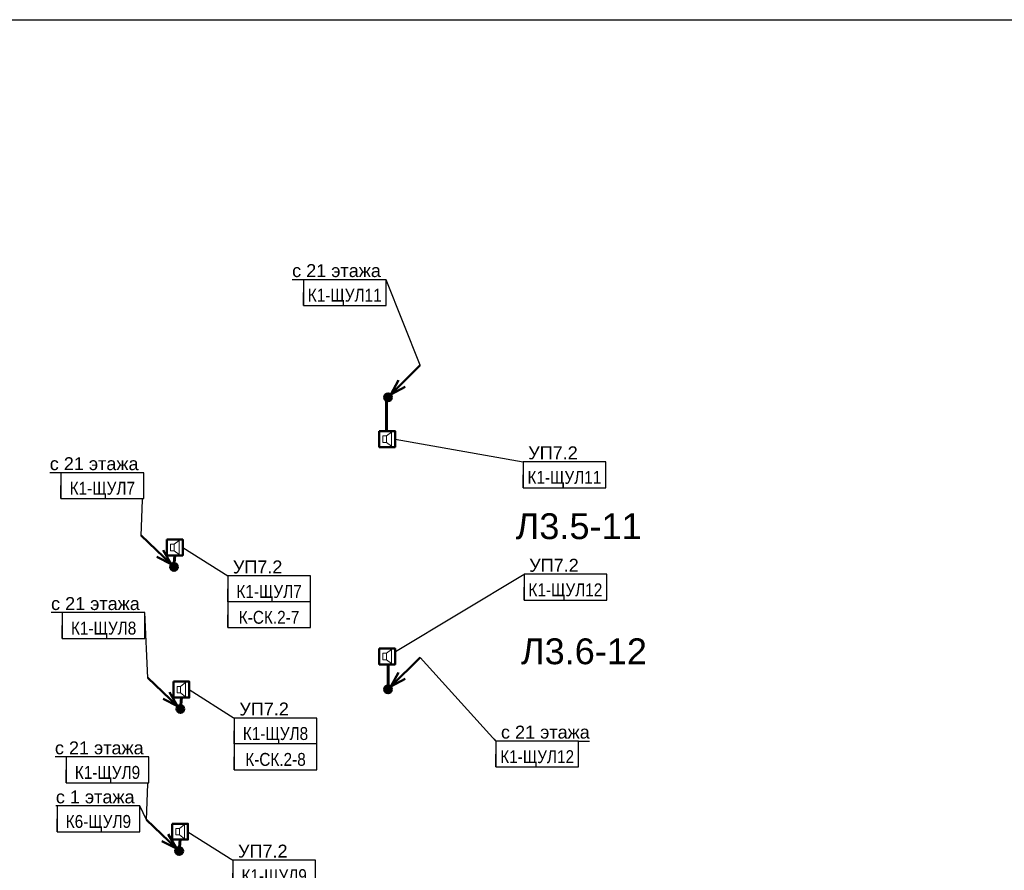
# Model space of a CAD drawing. Header units: millimetres. Extents: x -277772 to 277599, y -59564 to 282085.
# Tile 48 of 192: x -61322 to -42270, y -11266 to 5198. Entities that reach past the tile are written whole.
import ezdxf
from ezdxf import colors
from ezdxf.entities.mleader import LeaderData, LeaderLine
from ezdxf.enums import TextEntityAlignment as Align
from ezdxf.math import Vec2, Vec3

# ---------------------------------------------------------------- set-up
doc = ezdxf.new("R2018")
doc.units = ezdxf.units.MM
doc.set_wipeout_variables(frame=1)
doc.layers.add('UNPLOTTED', color=2, linetype='Continuous', plot=False)
for name, color, linetype, lineweight in [('КИП_выноска', 6, 'Continuous', 25), ('КИП_прибор', 140, 'Continuous', 50), ('КИП_трасса', 3, 'Continuous', 60)]:
    doc.layers.add(name, color=color, linetype=linetype, lineweight=lineweight)
doc.styles.add('CP.Text', font='arial.ttf')
doc.styles.add('GOST 2.304', font='arial.ttf', dxfattribs={"width": 0.85})
doc.linetypes.add('в трубе открыто', pattern='A,10,[133,ltypeshp.shx,S=0.75,R=0,X=-5,Y=2.5],-2.5,[130,ltypeshp.shx,S=2.5,R=-45,X=0,Y=0],-2.5', length=15)

# ---------------------------------------------------------------- blocks, each defined once
blk = doc.blocks.new('*U4')
at = {"color": 0}
blk.add_lwpolyline([(0, 410), (0, 0), (-569, 0), (-569, 410)], close=True, dxfattribs=at)
blk = doc.blocks.new('A$C449d8904')
blk.add_lwpolyline([(0, 309), (0, 0), (307, 0), (307, 309)], close=True)
at = {"lineweight": 18}
for points in [[(70, 216), (70, 91), (140, 91), (140, 216)], [(237, 17), (237, 292), (140, 216), (140, 91)]]:
    blk.add_lwpolyline(points, close=True, dxfattribs=at)
blk = doc.blocks.new('_None')
blk = doc.blocks.new('*U58')
at = {"color": 0, "linetype": 'Continuous', "lineweight": 30, "ltscale": 75, "width": 0.85, "flags": 104}
blk.add_attdef('ПРИМЕЧАНИЕ_1', text='', height=2.5, dxfattribs=at).set_placement((8, 3.61), align=Align.BOTTOM_CENTER)
at = {"color": 0, "lineweight": 30, "width": 0.85, "flags": 104}
blk.add_attdef('ПРИМЕЧАНИЕ_2', text='', height=2.5, dxfattribs=at).set_placement((8, -7.53), align=Align.BOTTOM_CENTER)
at = {"color": 0, "lineweight": 30, "style": 'GOST 2.304', "width": 0.85}
for tag, p in [('ИМЯ_КАБЕЛЯ_2', (8, -7.5)), ('ИМЯ_КАБЕЛЯ_3', (8, -12.5)), ('ИМЯ_КАБЕЛЯ_4', (8, -17.5)), ('ИМЯ_КАБЕЛЯ_5', (8, -22.5)), ('ИМЯ_КАБЕЛЯ_6', (8, -27.5)), ('ИМЯ_КАБЕЛЯ_7', (8, -32.5)), ('ИМЯ_КАБЕЛЯ_8', (8, -37.5)), ('ИМЯ_КАБЕЛЯ_9', (8, -42.5))]:
    blk.add_attdef(tag, text='', height=2.5, dxfattribs=at).set_placement(p, align=Align.BOTTOM_CENTER)
at = {"linetype": 'Continuous'}
blk.add_wipeout([(0, 2.5), (16, 2.5), (16, -2.5), (0, -2.5)], dxfattribs=at)
at = {"color": 0}
blk.add_line((0, -2.5), (0, 0), dxfattribs=at)
at = {"color": 0, "linetype": 'Continuous'}
blk.add_lwpolyline([(0, -2.5), (16, -2.5), (16, 2.5), (0, 2.5)], close=True, dxfattribs=at)
at = {"color": 0, "lineweight": 30, "style": 'GOST 2.304', "width": 0.85}
blk.add_attdef('ИМЯ_КАБЕЛЯ_1', text='', height=2.5, dxfattribs=at).set_placement((8, -2.5), align=Align.BOTTOM_CENTER)
blk = doc.blocks.new('*U51')
at = {"lineweight": 50}
h = blk.add_hatch(color=256, dxfattribs=at)
h.dxf.hatch_style = 1
edge = h.paths.add_edge_path()
edge.add_arc((0, 0), 0.75, 136.2861, 496.2861)
for q in [(-6.32, 6.05), (-3.33, 1.94), (-2.09, 3.24)]:
    blk.add_line((-0.54, 0.52), q, dxfattribs=at)
blk.add_circle((0, 0), 0.75, dxfattribs=at)
blk = doc.blocks.new('*U13')
at = {"lineweight": 50}
h = blk.add_hatch(color=256, dxfattribs=at)
h.dxf.hatch_style = 1
edge = h.paths.add_edge_path()
edge.add_arc((0, 0), 0.75, 45, 405)
for q in [(6.19, 6.19), (2.02, 3.29), (3.29, 2.02)]:
    blk.add_line((0.53, 0.53), q, dxfattribs=at)
blk.add_circle((0, 0), 0.75, dxfattribs=at)

msp = doc.modelspace()

# ---------------------------------------------------------------- linework, layer by layer
at = {"layer": 'КИП_трасса', "linetype": 'в трубе открыто', "ltscale": 100}
for p, q in [((-54222, -2115), (-54222, -2766)), ((-58337, -5393), (-58319, -5172)), ((-54194, -7763), (-54194, -7265)), ((-58212, -8143), (-58194, -7922)), ((-58237, -10893), (-58219, -10672))]:
    msp.add_line(p, q, dxfattribs=at)

# ---------------------------------------------------------------- block references
at = {"layer": 'UNPLOTTED', "xscale": 100, "yscale": 100, "zscale": 100}
msp.add_blockref('*U4', (-11109, -35802), dxfattribs=at)
at = {"layer": 'КИП_выноска', "xscale": 100, "yscale": 100, "zscale": 100}
for name, p in [('*U13', (-54194, -2110)), ('*U51', (-58337, -5393)), ('*U13', (-54194, -7763)), ('*U51', (-58212, -8143)), ('*U51', (-58237, -10893))]:
    msp.add_blockref(name, p, dxfattribs=at)
at = {"layer": 'КИП_прибор'}
for p in [(-54366, -3075), (-58473, -5172), (-54366, -7282), (-58348, -7922), (-58373, -10672)]:
    msp.add_blockref('A$C449d8904', p, dxfattribs=at)

# ---------------------------------------------------------------- texts
at = {"layer": 'UNPLOTTED', "style": 'CP.Text'}
for s, p in [('Л3.5-11', (-51725, -4856)), ('Л3.6-12', (-51623, -7277))]:
    msp.add_text(s, height=500, dxfattribs=at).set_placement(p)

# ---------------------------------------------------------------- next in the draw order: leaders
at = {"layer": 'КИП_выноска'}
ml = msp.add_multileader_mtext('Standard', dxfattribs=at)
ml.set_content('с 21 этажа', color=256, style='CP.Text')
ml.set_leader_properties(color=256, linetype='ByLayer', lineweight=-1)
ml.set_arrow_properties(name='NONE')
ml.build(insert=Vec2(0, 0))
ml.multileader.update_dxf_attribs({"has_dogleg": 0, "text_left_attachment_type": 6, "text_right_attachment_type": 6, "dogleg_length": 0.5, "arrow_head_size": 300})
ctx = ml.context
ctx.base_point, ctx.char_height, ctx.arrow_head_size, ctx.landing_gap_size, ctx.plane_origin = Vec3(-56122, 166), 250, 300, 100, Vec3(-53309, -2494)
ctx.left_attachment, ctx.right_attachment, ctx.text_align_type = 6, 6, 2
notes = []
notes.append((ctx, [(1, (1, 1, 0), (-54232, 166), (-1, 0), 0.5, [(0, [(-53575, -1492)], 0, [])])]))
ctx.mtext.insert, ctx.mtext.width, ctx.mtext.alignment, ctx.mtext.flow_direction = Vec3(-54333, 466), 2299.33, 3, 5
ctx.mtext.has_bg_fill, ctx.mtext.bg_color, ctx.mtext.bg_scale_factor, ctx.mtext.bg_transparency, ctx.mtext.use_window_bg_color = 1, -1027028792, 1.5, 0, 1
ml = msp.add_multileader_mtext('Standard', dxfattribs=at)
ml.set_content('УП7.2', color=256, style='CP.Text')
ml.set_leader_properties(color=256, linetype='ByLayer', lineweight=-1)
ml.set_arrow_properties(name='NONE')
ml.build(insert=Vec2(0, 0))
ml.multileader.update_dxf_attribs({"has_dogleg": 0, "text_left_attachment_type": 6, "text_right_attachment_type": 6, "dogleg_length": 0.5, "arrow_head_size": 300})
ctx = ml.context
ctx.base_point, ctx.char_height, ctx.arrow_head_size, ctx.landing_gap_size, ctx.plane_origin = Vec3(-51582, -3360), 250, 300, 100, Vec3(-49058, -6020)
ctx.left_attachment, ctx.right_attachment = 6, 6
notes.append((ctx, [(0, (1, 1, 0), (-51582, -3360), (1, 0), 0.5, [(0, [(-54059, -2921)], 0, [])])]))
ctx.mtext.insert, ctx.mtext.width, ctx.mtext.flow_direction = Vec3(-51482, -3060), 1238.54, 5
ctx.mtext.has_bg_fill, ctx.mtext.bg_color, ctx.mtext.bg_scale_factor, ctx.mtext.bg_transparency, ctx.mtext.use_window_bg_color = 1, -1027028792, 1.5, 0, 1
ml = msp.add_multileader_mtext('Standard', dxfattribs=at)
ml.set_content('с 21 этажа', color=256, style='CP.Text')
ml.set_leader_properties(color=256, linetype='ByLayer', lineweight=-1)
ml.set_arrow_properties(name='NONE')
ml.build(insert=Vec2(0, 0))
ml.multileader.update_dxf_attribs({"has_dogleg": 0, "text_left_attachment_type": 6, "text_right_attachment_type": 6, "dogleg_length": 0.5, "arrow_head_size": 300})
ctx = ml.context
ctx.base_point, ctx.char_height, ctx.arrow_head_size, ctx.landing_gap_size, ctx.plane_origin = Vec3(-60812, -3571), 250, 300, 100, Vec3(-54727, -6180)
ctx.left_attachment, ctx.right_attachment, ctx.text_align_type = 6, 6, 2
notes.append((ctx, [(1, (1, 1, 0), (-58923, -3571), (-1, 0), 0.5, [(0, [(-58970, -4789)], 0, [])])]))
ctx.mtext.insert, ctx.mtext.width, ctx.mtext.alignment, ctx.mtext.flow_direction = Vec3(-59023, -3271), 2076.27, 3, 5
ctx.mtext.has_bg_fill, ctx.mtext.bg_color, ctx.mtext.bg_scale_factor, ctx.mtext.bg_transparency, ctx.mtext.use_window_bg_color = 1, -1027028792, 1.5, 0, 1
ml = msp.add_multileader_mtext('Standard', dxfattribs=at)
ml.set_content('УП7.2', color=256, style='CP.Text')
ml.set_leader_properties(color=256, linetype='ByLayer', lineweight=-1)
ml.set_arrow_properties(name='NONE')
ml.build(insert=Vec2(0, 0))
ml.multileader.update_dxf_attribs({"has_dogleg": 0, "text_left_attachment_type": 6, "text_right_attachment_type": 6, "dogleg_length": 0.5, "arrow_head_size": 300})
ctx = ml.context
ctx.base_point, ctx.char_height, ctx.arrow_head_size, ctx.landing_gap_size, ctx.plane_origin = Vec3(-57297, -5569), 250, 300, 100, Vec3(-54773, -8229)
ctx.left_attachment, ctx.right_attachment = 6, 6
notes.append((ctx, [(0, (1, 1, 0), (-57297, -5569), (1, 0), 0.5, [(0, [(-58166, -5018)], 0, [])])]))
ctx.mtext.insert, ctx.mtext.width, ctx.mtext.flow_direction = Vec3(-57197, -5269), 1238.54, 5
ctx.mtext.has_bg_fill, ctx.mtext.bg_color, ctx.mtext.bg_scale_factor, ctx.mtext.bg_transparency, ctx.mtext.use_window_bg_color = 1, -1027028792, 1.5, 0, 1
ml = msp.add_multileader_mtext('Standard', dxfattribs=at)
ml.set_content('УП7.2', color=256, style='CP.Text')
ml.set_leader_properties(color=256, linetype='ByLayer', lineweight=-1)
ml.set_arrow_properties(name='NONE')
ml.build(insert=Vec2(0, 0))
ml.multileader.update_dxf_attribs({"has_dogleg": 0, "text_left_attachment_type": 6, "text_right_attachment_type": 6, "dogleg_length": 0.5, "arrow_head_size": 300})
ctx = ml.context
ctx.base_point, ctx.char_height, ctx.arrow_head_size, ctx.landing_gap_size, ctx.plane_origin = Vec3(-51563, -5537), 250, 300, 100, Vec3(-49039, -8197)
ctx.left_attachment, ctx.right_attachment = 6, 6
notes.append((ctx, [(0, (1, 1, 0), (-51564, -5537), (1, 0), 0.5, [(0, [(-54053, -7028)], 0, [])])]))
ctx.mtext.insert, ctx.mtext.width, ctx.mtext.flow_direction = Vec3(-51463, -5237), 1238.54, 5
ctx.mtext.has_bg_fill, ctx.mtext.bg_color, ctx.mtext.bg_scale_factor, ctx.mtext.bg_transparency, ctx.mtext.use_window_bg_color = 1, -1027028792, 1.5, 0, 1
ml = msp.add_multileader_mtext('Standard', dxfattribs=at)
ml.set_content('с 21 этажа', color=256, style='CP.Text')
ml.set_leader_properties(color=256, linetype='ByLayer', lineweight=-1)
ml.set_arrow_properties(name='NONE')
ml.build(insert=Vec2(0, 0))
ml.multileader.update_dxf_attribs({"has_dogleg": 0, "text_left_attachment_type": 6, "text_right_attachment_type": 6, "dogleg_length": 0.5, "arrow_head_size": 300})
ctx = ml.context
ctx.base_point, ctx.char_height, ctx.arrow_head_size, ctx.landing_gap_size, ctx.plane_origin = Vec3(-60787, -6278), 250, 300, 100, Vec3(-54602, -8930)
ctx.left_attachment, ctx.right_attachment, ctx.text_align_type = 6, 6, 2
notes.append((ctx, [(1, (1, 1, 0), (-58898, -6278), (-1, 0), 0.5, [(0, [(-58845, -7539)], 0, [])])]))
ctx.mtext.insert, ctx.mtext.width, ctx.mtext.alignment, ctx.mtext.flow_direction = Vec3(-58998, -5978), 2039.93, 3, 5
ctx.mtext.has_bg_fill, ctx.mtext.bg_color, ctx.mtext.bg_scale_factor, ctx.mtext.bg_transparency, ctx.mtext.use_window_bg_color = 1, -1027028792, 1.5, 0, 1
ml = msp.add_multileader_mtext('Standard', dxfattribs=at)
ml.set_content('с 21 этажа', color=256, style='CP.Text')
ml.set_leader_properties(color=256, linetype='ByLayer', lineweight=-1)
ml.set_arrow_properties(name='NONE')
ml.build(insert=Vec2(0, 0))
ml.multileader.update_dxf_attribs({"has_dogleg": 0, "text_left_attachment_type": 6, "text_right_attachment_type": 6, "dogleg_length": 0.5, "arrow_head_size": 300})
ctx = ml.context
ctx.base_point, ctx.char_height, ctx.arrow_head_size, ctx.landing_gap_size, ctx.plane_origin = Vec3(-52109, -8766), 250, 300, 100, Vec3(-49188, -11426)
ctx.left_attachment, ctx.right_attachment = 6, 6
notes.append((ctx, [(0, (1, 1, 0), (-52110, -8766), (1, 0), 0.5, [(0, [(-53575, -7145)], 0, [])])]))
ctx.mtext.insert, ctx.mtext.width, ctx.mtext.flow_direction = Vec3(-52009, -8466), 2299.33, 5
ctx.mtext.has_bg_fill, ctx.mtext.bg_color, ctx.mtext.bg_scale_factor, ctx.mtext.bg_transparency, ctx.mtext.use_window_bg_color = 1, -1027028792, 1.5, 0, 1
ml = msp.add_multileader_mtext('Standard', dxfattribs=at)
ml.set_content('УП7.2', color=256, style='CP.Text')
ml.set_leader_properties(color=256, linetype='ByLayer', lineweight=-1)
ml.set_arrow_properties(name='NONE')
ml.build(insert=Vec2(0, 0))
ml.multileader.update_dxf_attribs({"has_dogleg": 0, "text_left_attachment_type": 6, "text_right_attachment_type": 6, "dogleg_length": 0.5, "arrow_head_size": 300})
ctx = ml.context
ctx.base_point, ctx.char_height, ctx.arrow_head_size, ctx.landing_gap_size, ctx.plane_origin = Vec3(-57172, -8319), 250, 300, 100, Vec3(-54648, -10979)
ctx.left_attachment, ctx.right_attachment = 6, 6
notes.append((ctx, [(0, (1, 1, 0), (-57172, -8319), (1, 0), 0.5, [(0, [(-58041, -7768)], 0, [])])]))
ctx.mtext.insert, ctx.mtext.width, ctx.mtext.flow_direction = Vec3(-57072, -8019), 1238.54, 5
ctx.mtext.has_bg_fill, ctx.mtext.bg_color, ctx.mtext.bg_scale_factor, ctx.mtext.bg_transparency, ctx.mtext.use_window_bg_color = 1, -1027028792, 1.5, 0, 1
ml = msp.add_multileader_mtext('Standard', dxfattribs=at)
ml.set_content('с 21 этажа', color=256, style='CP.Text')
ml.set_leader_properties(color=256, linetype='ByLayer', lineweight=-1)
ml.set_arrow_properties(name='NONE')
ml.build(insert=Vec2(0, 0))
ml.multileader.update_dxf_attribs({"has_dogleg": 0, "text_left_attachment_type": 6, "text_right_attachment_type": 6, "dogleg_length": 0.5, "arrow_head_size": 300})
ctx = ml.context
ctx.base_point, ctx.char_height, ctx.arrow_head_size, ctx.landing_gap_size, ctx.plane_origin = Vec3(-60712, -9071), 250, 300, 100, Vec3(-54627, -11680)
ctx.left_attachment, ctx.right_attachment, ctx.text_align_type = 6, 6, 2
notes.append((ctx, [(1, (1, 1, 0), (-58823, -9071), (-1, 0), 0.5, [(0, [(-58870, -10289)], 0, [])])]))
ctx.mtext.insert, ctx.mtext.width, ctx.mtext.alignment, ctx.mtext.flow_direction = Vec3(-58923, -8771), 1979.37, 3, 5
ctx.mtext.has_bg_fill, ctx.mtext.bg_color, ctx.mtext.bg_scale_factor, ctx.mtext.bg_transparency, ctx.mtext.use_window_bg_color = 1, -1027028792, 1.5, 0, 1
ml = msp.add_multileader_mtext('Standard', dxfattribs=at)
ml.set_content('УП7.2', color=256, style='CP.Text')
ml.set_leader_properties(color=256, linetype='ByLayer', lineweight=-1)
ml.set_arrow_properties(name='NONE')
ml.build(insert=Vec2(0, 0))
ml.multileader.update_dxf_attribs({"has_dogleg": 0, "text_left_attachment_type": 6, "text_right_attachment_type": 6, "dogleg_length": 0.5, "arrow_head_size": 300})
ctx = ml.context
ctx.base_point, ctx.char_height, ctx.arrow_head_size, ctx.landing_gap_size, ctx.plane_origin = Vec3(-57197, -11069), 250, 300, 100, Vec3(-54673, -13729)
ctx.left_attachment, ctx.right_attachment = 6, 6
notes.append((ctx, [(0, (1, 1, 0), (-57197, -11069), (1, 0), 0.5, [(0, [(-58066, -10518)], 0, [])])]))
ctx.mtext.insert, ctx.mtext.width, ctx.mtext.flow_direction = Vec3(-57097, -10769), 1238.54, 5
ctx.mtext.has_bg_fill, ctx.mtext.bg_color, ctx.mtext.bg_scale_factor, ctx.mtext.bg_transparency, ctx.mtext.use_window_bg_color = 1, -1027028792, 1.5, 0, 1
for ctx, leaders in notes:
    for number, flags, end, landing, length, lines in leaders:
        leader = LeaderData()
        leader.index, (leader.has_last_leader_line, leader.has_dogleg_vector, leader.attachment_direction) = number, flags
        leader.last_leader_point, leader.dogleg_vector, leader.dogleg_length = Vec3(end), Vec3(landing), length
        for number, points, colour, breaks in lines:
            line = LeaderLine()
            line.index, line.vertices, line.color, line.breaks = number, Vec3.list(points), colors.encode_raw_color(colour), breaks
            leader.lines.append(line)
        ctx.leaders.append(leader)

# ---------------------------------------------------------------- next in the draw order: block references
ref = msp.add_blockref('*U58', (-55833, -84), dxfattribs=dict(at, xscale=100, yscale=100, zscale=100))
lines = msp.add_mtext('\\W0.8500;', dxfattribs={"layer": '0', "color": 0, "linetype": 'Continuous', "lineweight": 30, "ltscale": 75, "insert": (-55033, 277), "char_height": 2.5, "attachment_point": 1})
ref.add_attrib('ПРИМЕЧАНИЕ_1', '', (-55033, 277), dxfattribs={"flags": 104}).embed_mtext(lines)
ref.add_attrib('ИМЯ_КАБЕЛЯ_1', 'К1-ЩУЛ11', dxfattribs={"layer": '0', "color": 0, "lineweight": 30, "height": 250, "style": 'GOST 2.304', "width": 0.85}).set_placement((-55033, -334), align=Align.BOTTOM_CENTER)
lines = msp.add_mtext('\\W0.8500;', dxfattribs={"layer": '0', "color": 0, "lineweight": 30, "insert": (-55033, -837), "char_height": 2.5, "attachment_point": 1})
ref.add_attrib('ПРИМЕЧАНИЕ_2', '', (-55033, -837), dxfattribs={"flags": 104}).embed_mtext(lines)
ref = msp.add_blockref('*U58', (-51582, -3610), dxfattribs=dict(at, xscale=100, yscale=100, zscale=100))
lines = msp.add_mtext('\\W0.8500;', dxfattribs={"layer": '0', "color": 0, "linetype": 'Continuous', "lineweight": 30, "ltscale": 75, "insert": (-50782, -3249), "char_height": 2.5, "attachment_point": 1})
ref.add_attrib('ПРИМЕЧАНИЕ_1', '', (-50782, -3249), dxfattribs={"flags": 104}).embed_mtext(lines)
ref.add_attrib('ИМЯ_КАБЕЛЯ_1', 'К1-ЩУЛ11', dxfattribs={"layer": '0', "color": 0, "lineweight": 30, "height": 250, "style": 'GOST 2.304', "width": 0.85}).set_placement((-50782, -3860), align=Align.BOTTOM_CENTER)
lines = msp.add_mtext('\\W0.8500;', dxfattribs={"layer": '0', "color": 0, "lineweight": 30, "insert": (-50782, -4363), "char_height": 2.5, "attachment_point": 1})
ref.add_attrib('ПРИМЕЧАНИЕ_2', '', (-50782, -4363), dxfattribs={"flags": 104}).embed_mtext(lines)
ref = msp.add_blockref('*U58', (-60523, -3821), dxfattribs=dict(at, xscale=100, yscale=100, zscale=100))
lines = msp.add_mtext('\\W0.8500;', dxfattribs={"layer": '0', "color": 0, "linetype": 'Continuous', "lineweight": 30, "ltscale": 75, "insert": (-59723, -3460), "char_height": 2.5, "attachment_point": 1})
ref.add_attrib('ПРИМЕЧАНИЕ_1', '', (-59723, -3460), dxfattribs={"flags": 104}).embed_mtext(lines)
ref.add_attrib('ИМЯ_КАБЕЛЯ_1', 'К1-ЩУЛ7', dxfattribs={"layer": '0', "color": 0, "lineweight": 30, "height": 250, "style": 'GOST 2.304', "width": 0.85}).set_placement((-59723, -4071), align=Align.BOTTOM_CENTER)
lines = msp.add_mtext('\\W0.8500;', dxfattribs={"layer": '0', "color": 0, "lineweight": 30, "insert": (-59723, -4574), "char_height": 2.5, "attachment_point": 1})
ref.add_attrib('ПРИМЕЧАНИЕ_2', '', (-59723, -4574), dxfattribs={"flags": 104}).embed_mtext(lines)
ref = msp.add_blockref('*U58', (-57297, -5819), dxfattribs=dict(at, xscale=100, yscale=100, zscale=100))
lines = msp.add_mtext('\\W0.8500;', dxfattribs={"layer": '0', "color": 0, "linetype": 'Continuous', "lineweight": 30, "ltscale": 75, "insert": (-56497, -5458), "char_height": 2.5, "attachment_point": 1})
ref.add_attrib('ПРИМЕЧАНИЕ_1', '', (-56497, -5458), dxfattribs={"flags": 104}).embed_mtext(lines)
ref.add_attrib('ИМЯ_КАБЕЛЯ_1', 'К1-ЩУЛ7', dxfattribs={"layer": '0', "color": 0, "lineweight": 30, "height": 250, "style": 'GOST 2.304', "width": 0.85}).set_placement((-56497, -6069), align=Align.BOTTOM_CENTER)
lines = msp.add_mtext('\\W0.8500;', dxfattribs={"layer": '0', "color": 0, "lineweight": 30, "insert": (-56497, -6572), "char_height": 2.5, "attachment_point": 1})
ref.add_attrib('ПРИМЕЧАНИЕ_2', '', (-56497, -6572), dxfattribs={"flags": 104}).embed_mtext(lines)
ref = msp.add_blockref('*U58', (-51563, -5787), dxfattribs=dict(at, xscale=100, yscale=100, zscale=100))
lines = msp.add_mtext('\\W0.8500;', dxfattribs={"layer": '0', "color": 0, "linetype": 'Continuous', "lineweight": 30, "ltscale": 75, "insert": (-50763, -5426), "char_height": 2.5, "attachment_point": 1})
ref.add_attrib('ПРИМЕЧАНИЕ_1', '', (-50763, -5426), dxfattribs={"flags": 104}).embed_mtext(lines)
ref.add_attrib('ИМЯ_КАБЕЛЯ_1', 'К1-ЩУЛ12', dxfattribs={"layer": '0', "color": 0, "lineweight": 30, "height": 250, "style": 'GOST 2.304', "width": 0.85}).set_placement((-50763, -6037), align=Align.BOTTOM_CENTER)
lines = msp.add_mtext('\\W0.8500;', dxfattribs={"layer": '0', "color": 0, "lineweight": 30, "insert": (-50763, -6540), "char_height": 2.5, "attachment_point": 1})
ref.add_attrib('ПРИМЕЧАНИЕ_2', '', (-50763, -6540), dxfattribs={"flags": 104}).embed_mtext(lines)
ref = msp.add_blockref('*U58', (-60498, -6528), dxfattribs=dict(at, xscale=100, yscale=100, zscale=100))
lines = msp.add_mtext('\\W0.8500;', dxfattribs={"layer": '0', "color": 0, "linetype": 'Continuous', "lineweight": 30, "ltscale": 75, "insert": (-59698, -6167), "char_height": 2.5, "attachment_point": 1})
ref.add_attrib('ПРИМЕЧАНИЕ_1', '', (-59698, -6167), dxfattribs={"flags": 104}).embed_mtext(lines)
ref.add_attrib('ИМЯ_КАБЕЛЯ_1', 'К1-ЩУЛ8', dxfattribs={"layer": '0', "color": 0, "lineweight": 30, "height": 250, "style": 'GOST 2.304', "width": 0.85}).set_placement((-59698, -6778), align=Align.BOTTOM_CENTER)
lines = msp.add_mtext('\\W0.8500;', dxfattribs={"layer": '0', "color": 0, "lineweight": 30, "insert": (-59698, -7281), "char_height": 2.5, "attachment_point": 1})
ref.add_attrib('ПРИМЕЧАНИЕ_2', '', (-59698, -7281), dxfattribs={"flags": 104}).embed_mtext(lines)
ref = msp.add_blockref('*U58', (-57172, -8569), dxfattribs=dict(at, xscale=100, yscale=100, zscale=100))
lines = msp.add_mtext('\\W0.8500;', dxfattribs={"layer": '0', "color": 0, "linetype": 'Continuous', "lineweight": 30, "ltscale": 75, "insert": (-56372, -8208), "char_height": 2.5, "attachment_point": 1})
ref.add_attrib('ПРИМЕЧАНИЕ_1', '', (-56372, -8208), dxfattribs={"flags": 104}).embed_mtext(lines)
ref.add_attrib('ИМЯ_КАБЕЛЯ_1', 'К1-ЩУЛ8', dxfattribs={"layer": '0', "color": 0, "lineweight": 30, "height": 250, "style": 'GOST 2.304', "width": 0.85}).set_placement((-56372, -8819), align=Align.BOTTOM_CENTER)
lines = msp.add_mtext('\\W0.8500;', dxfattribs={"layer": '0', "color": 0, "lineweight": 30, "insert": (-56372, -9322), "char_height": 2.5, "attachment_point": 1})
ref.add_attrib('ПРИМЕЧАНИЕ_2', '', (-56372, -9322), dxfattribs={"flags": 104}).embed_mtext(lines)
ref = msp.add_blockref('*U58', (-52109, -9016), dxfattribs=dict(at, xscale=100, yscale=100, zscale=100))
lines = msp.add_mtext('\\W0.8500;', dxfattribs={"layer": '0', "color": 0, "linetype": 'Continuous', "lineweight": 30, "ltscale": 75, "insert": (-51309, -8655), "char_height": 2.5, "attachment_point": 1})
ref.add_attrib('ПРИМЕЧАНИЕ_1', '', (-51309, -8655), dxfattribs={"flags": 104}).embed_mtext(lines)
ref.add_attrib('ИМЯ_КАБЕЛЯ_1', 'К1-ЩУЛ12', dxfattribs={"layer": '0', "color": 0, "lineweight": 30, "height": 250, "style": 'GOST 2.304', "width": 0.85}).set_placement((-51309, -9266), align=Align.BOTTOM_CENTER)
lines = msp.add_mtext('\\W0.8500;', dxfattribs={"layer": '0', "color": 0, "lineweight": 30, "insert": (-51309, -9769), "char_height": 2.5, "attachment_point": 1})
ref.add_attrib('ПРИМЕЧАНИЕ_2', '', (-51309, -9769), dxfattribs={"flags": 104}).embed_mtext(lines)
ref = msp.add_blockref('*U58', (-57197, -11319), dxfattribs=dict(at, xscale=100, yscale=100, zscale=100))
lines = msp.add_mtext('\\W0.8500;', dxfattribs={"layer": '0', "color": 0, "linetype": 'Continuous', "lineweight": 30, "ltscale": 75, "insert": (-56397, -10958), "char_height": 2.5, "attachment_point": 1})
ref.add_attrib('ПРИМЕЧАНИЕ_1', '', (-56397, -10958), dxfattribs={"flags": 104}).embed_mtext(lines)
ref.add_attrib('ИМЯ_КАБЕЛЯ_1', 'К1-ЩУЛ9', dxfattribs={"layer": '0', "color": 0, "lineweight": 30, "height": 250, "style": 'GOST 2.304', "width": 0.85}).set_placement((-56397, -11569), align=Align.BOTTOM_CENTER)
lines = msp.add_mtext('\\W0.8500;', dxfattribs={"layer": '0', "color": 0, "lineweight": 30, "insert": (-56397, -12072), "char_height": 2.5, "attachment_point": 1})
ref.add_attrib('ПРИМЕЧАНИЕ_2', '', (-56397, -12072), dxfattribs={"flags": 104}).embed_mtext(lines)

# ---------------------------------------------------------------- next in the draw order: leaders
ml = msp.add_multileader_mtext('Standard', dxfattribs=at)
ml.set_content('с 1 этажа', color=256, style='CP.Text')
ml.set_leader_properties(color=256, linetype='ByLayer', lineweight=-1)
ml.set_arrow_properties(name='NONE')
ml.build(insert=Vec2(0, 0))
ml.multileader.update_dxf_attribs({"has_dogleg": 0, "text_left_attachment_type": 6, "text_right_attachment_type": 6, "dogleg_length": 0.5, "arrow_head_size": 300})
ctx = ml.context
ctx.base_point, ctx.char_height, ctx.arrow_head_size, ctx.landing_gap_size, ctx.plane_origin = Vec3(-60693, -10020), 250, 300, 100, Vec3(-54627, -12680)
ctx.left_attachment, ctx.right_attachment, ctx.text_align_type = 6, 6, 2
notes = []
notes.append((ctx, [(1, (1, 1, 0), (-58998, -10020), (-1, 0), 0.5, [(0, [(-58870, -10289)], 0, [])])]))
ctx.mtext.insert, ctx.mtext.width, ctx.mtext.alignment, ctx.mtext.flow_direction = Vec3(-59099, -9720), 1647.48, 3, 5
ctx.mtext.has_bg_fill, ctx.mtext.bg_color, ctx.mtext.bg_scale_factor, ctx.mtext.bg_transparency, ctx.mtext.use_window_bg_color = 1, -1027028792, 1.5, 0, 1
for ctx, leaders in notes:
    for number, flags, end, landing, length, lines in leaders:
        leader = LeaderData()
        leader.index, (leader.has_last_leader_line, leader.has_dogleg_vector, leader.attachment_direction) = number, flags
        leader.last_leader_point, leader.dogleg_vector, leader.dogleg_length = Vec3(end), Vec3(landing), length
        for number, points, colour, breaks in lines:
            line = LeaderLine()
            line.index, line.vertices, line.color, line.breaks = number, Vec3.list(points), colors.encode_raw_color(colour), breaks
            leader.lines.append(line)
        ctx.leaders.append(leader)

# ---------------------------------------------------------------- next in the draw order: block references
ref = msp.add_blockref('*U58', (-57297, -6319), dxfattribs=dict(at, xscale=100, yscale=100, zscale=100))
lines = msp.add_mtext('\\W0.8500;', dxfattribs={"layer": '0', "color": 0, "linetype": 'Continuous', "lineweight": 30, "ltscale": 75, "insert": (-56497, -5958), "char_height": 2.5, "attachment_point": 1})
ref.add_attrib('ПРИМЕЧАНИЕ_1', '', (-56497, -5958), dxfattribs={"flags": 104}).embed_mtext(lines)
ref.add_attrib('ИМЯ_КАБЕЛЯ_1', 'К-СК.2-7', dxfattribs={"layer": '0', "color": 0, "lineweight": 30, "height": 250, "style": 'GOST 2.304', "width": 0.85}).set_placement((-56497, -6569), align=Align.BOTTOM_CENTER)
lines = msp.add_mtext('\\W0.8500;', dxfattribs={"layer": '0', "color": 0, "lineweight": 30, "insert": (-56497, -7072), "char_height": 2.5, "attachment_point": 1})
ref.add_attrib('ПРИМЕЧАНИЕ_2', '', (-56497, -7072), dxfattribs={"flags": 104}).embed_mtext(lines)
ref = msp.add_blockref('*U58', (-57172, -9069), dxfattribs=dict(at, xscale=100, yscale=100, zscale=100))
lines = msp.add_mtext('\\W0.8500;', dxfattribs={"layer": '0', "color": 0, "linetype": 'Continuous', "lineweight": 30, "ltscale": 75, "insert": (-56372, -8708), "char_height": 2.5, "attachment_point": 1})
ref.add_attrib('ПРИМЕЧАНИЕ_1', '', (-56372, -8708), dxfattribs={"flags": 104}).embed_mtext(lines)
ref.add_attrib('ИМЯ_КАБЕЛЯ_1', 'К-СК.2-8', dxfattribs={"layer": '0', "color": 0, "lineweight": 30, "height": 250, "style": 'GOST 2.304', "width": 0.85}).set_placement((-56372, -9319), align=Align.BOTTOM_CENTER)
lines = msp.add_mtext('\\W0.8500;', dxfattribs={"layer": '0', "color": 0, "lineweight": 30, "insert": (-56372, -9822), "char_height": 2.5, "attachment_point": 1})
ref.add_attrib('ПРИМЕЧАНИЕ_2', '', (-56372, -9822), dxfattribs={"flags": 104}).embed_mtext(lines)
ref = msp.add_blockref('*U58', (-60423, -9321), dxfattribs=dict(at, xscale=100, yscale=100, zscale=100))
lines = msp.add_mtext('\\W0.8500;', dxfattribs={"layer": '0', "color": 0, "linetype": 'Continuous', "lineweight": 30, "ltscale": 75, "insert": (-59623, -8960), "char_height": 2.5, "attachment_point": 1})
ref.add_attrib('ПРИМЕЧАНИЕ_1', '', (-59623, -8960), dxfattribs={"flags": 104}).embed_mtext(lines)
ref.add_attrib('ИМЯ_КАБЕЛЯ_1', 'К1-ЩУЛ9', dxfattribs={"layer": '0', "color": 0, "lineweight": 30, "height": 250, "style": 'GOST 2.304', "width": 0.85}).set_placement((-59623, -9571), align=Align.BOTTOM_CENTER)
lines = msp.add_mtext('\\W0.8500;', dxfattribs={"layer": '0', "color": 0, "lineweight": 30, "insert": (-59623, -10074), "char_height": 2.5, "attachment_point": 1})
ref.add_attrib('ПРИМЕЧАНИЕ_2', '', (-59623, -10074), dxfattribs={"flags": 104}).embed_mtext(lines)

# ---------------------------------------------------------------- next in the draw order: block references
ref = msp.add_blockref('*U58', (-60599, -10270), dxfattribs=dict(at, xscale=100, yscale=100, zscale=100))
lines = msp.add_mtext('\\W0.8500;', dxfattribs={"layer": '0', "color": 0, "linetype": 'Continuous', "lineweight": 30, "ltscale": 75, "insert": (-59799, -9909), "char_height": 2.5, "attachment_point": 1})
ref.add_attrib('ПРИМЕЧАНИЕ_1', '', (-59799, -9909), dxfattribs={"flags": 104}).embed_mtext(lines)
ref.add_attrib('ИМЯ_КАБЕЛЯ_1', 'К6-ЩУЛ9', dxfattribs={"layer": '0', "color": 0, "lineweight": 30, "height": 250, "style": 'GOST 2.304', "width": 0.85}).set_placement((-59799, -10520), align=Align.BOTTOM_CENTER)
lines = msp.add_mtext('\\W0.8500;', dxfattribs={"layer": '0', "color": 0, "lineweight": 30, "insert": (-59799, -11023), "char_height": 2.5, "attachment_point": 1})
ref.add_attrib('ПРИМЕЧАНИЕ_2', '', (-59799, -11023), dxfattribs={"flags": 104}).embed_mtext(lines)

doc.saveas('drawing.dxf')
